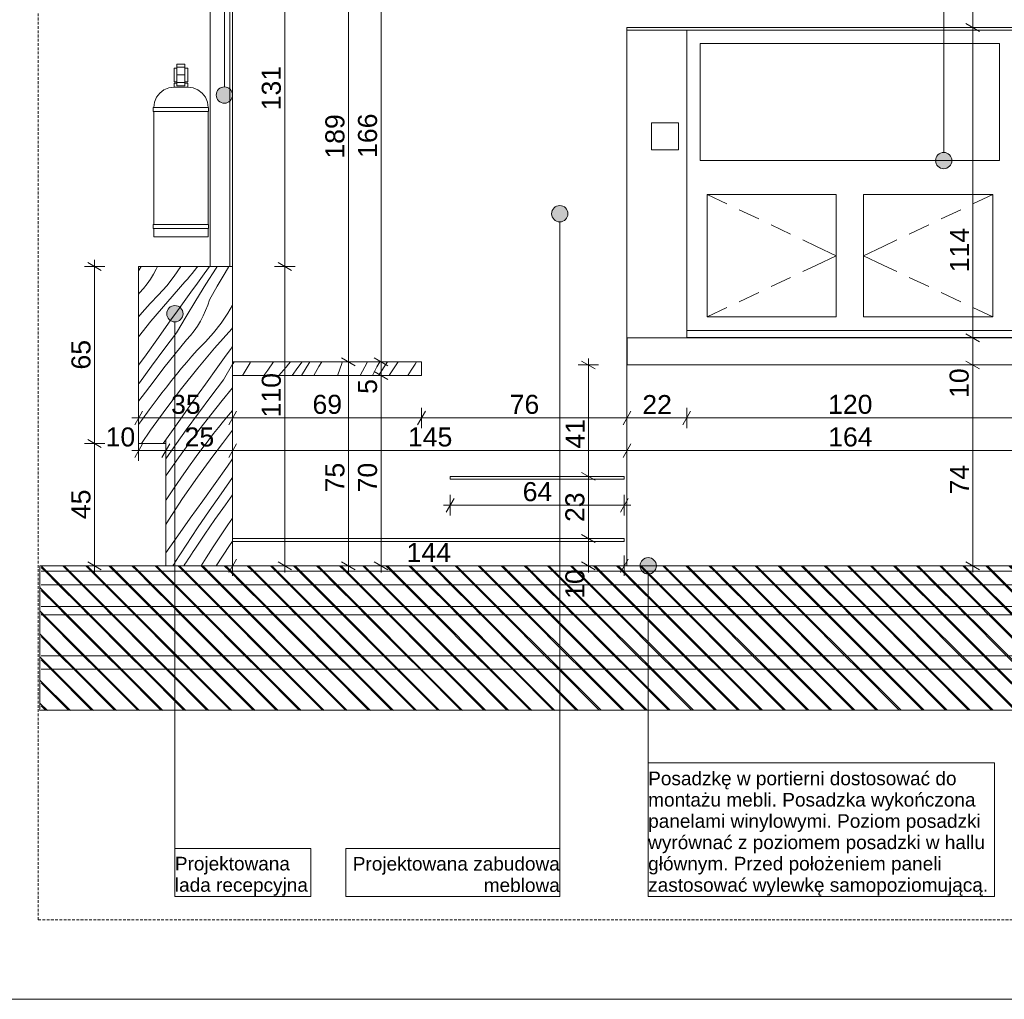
# Model space of a CAD drawing. Extents: x 180 to 5640, y 54 to 2910.
# Tile 2 of 4: x 2249 to 4059, y 60 to 1861. Entities that reach past the tile are written whole.
import ezdxf
from ezdxf.xclip import XClip

# ---------------------------------------------------------------- set-up
doc = ezdxf.new("R2010")
doc.units = 0
doc.header["$MEASUREMENT"] = 0
doc.header["$XCLIPFRAME"] = 0
doc.linetypes.add('Przerywana', pattern=[48, 24, -24])
doc.linetypes.add('Przerywana długa', pattern=[78, 50, -28])
for name, color, linetype in [('220-A Ściany', 7, 'Continuous'), ('320-W Umeblowanie', 7, 'Continuous'), ('370-W Ściany projektowane', 7, 'Continuous'), ('380-W Istniejące elementy_ rury_ skrzynki', 7, 'Continuous'), ('399-W Wymiary i opisy', 7, 'Continuous'), ('460-K Stropy', 7, 'Continuous'), ('810-G Ogólne', 7, 'Continuous'), ('820-G Rysunki Obrazki', 7, 'Continuous'), ('824-G Wypełnienia RŚ', 7, 'Continuous'), ('840-G Znaczniki ogólne', 7, 'Continuous')]:
    doc.layers.add(name, color=color, linetype=linetype)
doc.styles.add('STYL_AUTOMATYCZNY_2', font='arial.ttf')
doc.styles.add('STYL_AUTOMATYCZNY_3', font='arial.ttf')
pattern_1 = [(135, (2540.43, 856.943), (21.2132, 21.2132), [])]

# ---------------------------------------------------------------- blocks, each defined once
blk = doc.blocks.new('*X6')
at = {"layer": '320-W Umeblowanie', "color": 94, "linetype": 'Continuous', "lineweight": 0, "ltscale": 0.5}
for p, q in [((2517.9, 1053.4), (2533.4, 1075.7)), ((2533.4, 1075.7), (2537.8, 1081.9)), ((2541.2, 1055.5), (2560.7, 1082.2)), ((2573.7, 1057.7), (2588.1, 1077)), ((2588.1, 1077), (2591.9, 1081.9)), ((2604.2, 1058.6), (2622, 1081.9)), ((2522.1, 1028.5), (2541.2, 1055.5)), ((2559.5, 1038.1), (2573.7, 1057.7)), ((2576.1, 1019.9), (2604.2, 1058.6)), ((2631.3, 1040.4), (2640.7, 1053.6)), ((2545.7, 1018.3), (2559.5, 1038.1)), ((2608.5, 1008.4), (2631.3, 1040.4)), ((2517.9, 1022.5), (2522.1, 1028.5)), ((2532.1, 998.3), (2545.7, 1018.3)), ((2548.9, 980.6), (2576.1, 1019.9)), ((2619.6, 989.5), (2640.7, 1019.2)), ((2518.9, 978.2), (2532.1, 998.3)), ((2585.7, 976.3), (2608.5, 1008.4)), ((2517.9, 976.7), (2518.9, 978.2)), ((2522.6, 940.6), (2548.9, 980.6)), ((2597.9, 958.2), (2619.6, 989.5)), ((2627.4, 969.3), (2640.7, 987.4)), ((2562.9, 944.2), (2585.7, 976.3)), ((2608.3, 942.3), (2627.4, 969.3)), ((2540.1, 912.2), (2562.9, 944.2)), ((2576.4, 926.6), (2597.9, 958.2)), ((2589.5, 915.1), (2608.3, 942.3)), ((2631.9, 932.1), (2640.7, 944.7)), ((2517.9, 933.1), (2522.6, 940.6)), ((2555.4, 894.8), (2576.4, 926.6)), ((2618.3, 912.1), (2631.9, 932.1)), ((2517.9, 881), (2540.1, 912.2)), ((2571.1, 887.7), (2589.5, 915.1)), ((2605.1, 892), (2618.3, 912.1)), ((2534.6, 862.7), (2555.4, 894.8)), ((2568.1, 883), (2571.1, 887.7)), ((2592.1, 871.6), (2605.1, 892)), ((2610.5, 856.9), (2635.1, 894.4)), ((2635.1, 894.4), (2640.7, 902.5)), ((2556, 864.4), (2559, 869.1)), ((2559, 869.1), (2562, 873.7)), ((2562, 873.7), (2565, 878.4)), ((2565, 878.4), (2568.1, 883)), ((2583.1, 856.9), (2592.1, 871.6)), ((2530.9, 856.9), (2532.1, 858.8)), ((2532.1, 858.8), (2534.6, 862.7)), ((2551.2, 856.9), (2553, 859.7)), ((2553, 859.7), (2556, 864.4))]:
    blk.add_line(p, q, dxfattribs=at)
blk = doc.blocks.new('*X7')
at = {"layer": '320-W Umeblowanie', "color": 94, "linetype": 'Continuous', "lineweight": 0, "ltscale": 0.5}
for p, q in [((2467.9, 1399.3), (2469.1, 1401.2)), ((2469.1, 1401.2), (2472.5, 1406.9)), ((2495.3, 1393), (2500.4, 1402.5)), ((2500.4, 1402.5), (2502.5, 1406.9)), ((2533.2, 1389.1), (2545.6, 1407.4)), ((2562.1, 1389.2), (2566.6, 1394.4)), ((2566.6, 1394.4), (2570.9, 1399.7)), ((2570.9, 1399.7), (2575.2, 1405.1)), ((2575.2, 1405.1), (2576.7, 1406.9)), ((2588.4, 1393.7), (2598.1, 1406.9)), ((2591.7, 1374.6), (2610.3, 1404.1)), ((2610.3, 1404.1), (2612.1, 1406.9)), ((2612.6, 1370.9), (2627, 1395.6)), ((2627, 1395.6), (2633.8, 1406.9)), ((2483.5, 1375.1), (2489.7, 1383.9)), ((2489.7, 1383.9), (2495.3, 1393)), ((2519.6, 1371.5), (2533.2, 1389.1)), ((2521.4, 1343), (2553, 1378.8)), ((2553, 1378.8), (2557.6, 1384)), ((2557.6, 1384), (2562.1, 1389.2)), ((2563.9, 1359.9), (2576.2, 1376.8)), ((2576.2, 1376.8), (2588.4, 1393.7)), ((2467.9, 1356.2), (2469.8, 1358.6)), ((2469.8, 1358.6), (2476.9, 1366.6)), ((2476.9, 1366.6), (2483.5, 1375.1)), ((2504.8, 1355), (2519.6, 1371.5)), ((2551.7, 1342.9), (2563.9, 1359.9)), ((2573.4, 1344.9), (2591.7, 1374.6)), ((2598.5, 1346.1), (2612.6, 1370.9)), ((2489.1, 1339.3), (2504.8, 1355)), ((2490.7, 1306.4), (2521.4, 1343)), ((2539.6, 1325.9), (2551.7, 1342.9)), ((2555.3, 1315), (2573.4, 1344.9)), ((2595.1, 1335.9), (2598.5, 1346.1)), ((2470.1, 1317.4), (2479.5, 1328.4)), ((2479.5, 1328.4), (2489.1, 1339.3)), ((2527.4, 1308.9), (2539.6, 1325.9)), ((2586.6, 1316.2), (2591.1, 1326)), ((2591.1, 1326), (2595.1, 1335.9)), ((2631.8, 1321.2), (2640.7, 1336.3)), ((2467.9, 1314.8), (2470.1, 1317.4)), ((2467.9, 1278), (2490.7, 1306.4)), ((2504.5, 1276.9), (2527.4, 1308.9)), ((2537.4, 1285), (2555.3, 1315)), ((2575.9, 1297.7), (2581.5, 1306.8)), ((2581.5, 1306.8), (2586.6, 1316.2)), ((2619.4, 1302.9), (2631.8, 1321.2)), ((2563.1, 1280.4), (2569.8, 1288.9)), ((2569.8, 1288.9), (2575.9, 1297.7)), ((2591, 1268.7), (2605.8, 1285.3)), ((2605.8, 1285.3), (2619.4, 1302.9)), ((2607.6, 1256.8), (2639.3, 1292.6)), ((2639.3, 1292.6), (2640.7, 1294.2)), ((2481.7, 1244.9), (2504.5, 1276.9)), ((2514.4, 1254.6), (2537.4, 1285)), ((2535.1, 1246.8), (2556.1, 1272.4)), ((2556.1, 1272.4), (2563.1, 1280.4)), ((2575.3, 1253.1), (2591, 1268.7)), ((2491.7, 1224), (2514.4, 1254.6)), ((2565.8, 1242.2), (2575.3, 1253.1)), ((2576.9, 1220.2), (2607.6, 1256.8)), ((2625.8, 1239.7), (2637.9, 1256.7)), ((2637.9, 1256.7), (2640.7, 1260.5)), ((2467.9, 1225.6), (2481.7, 1244.9)), ((2514.6, 1220.9), (2535.1, 1246.8)), ((2547, 1220.1), (2556.3, 1231.2)), ((2556.3, 1231.2), (2565.8, 1242.2)), ((2613.6, 1222.7), (2625.8, 1239.7)), ((2469.3, 1193.1), (2491.7, 1224)), ((2494.4, 1194.8), (2514.6, 1220.9)), ((2537.8, 1208.9), (2547, 1220.1)), ((2547, 1182.8), (2576.9, 1220.2)), ((2590.8, 1190.7), (2613.6, 1222.7)), ((2623.7, 1198.8), (2640.7, 1227.4)), ((2474.5, 1168.4), (2494.4, 1194.8)), ((2519.6, 1186.2), (2528.7, 1197.6)), ((2528.7, 1197.6), (2537.8, 1208.9)), ((2600.6, 1168.4), (2623.7, 1198.8)), ((2467.9, 1191.2), (2469.3, 1193.1)), ((2510.7, 1174.8), (2519.6, 1186.2)), ((2518, 1144.8), (2547, 1182.8)), ((2567.9, 1158.7), (2590.8, 1190.7)), ((2621.4, 1160.6), (2640.7, 1184.2)), ((2467.9, 1159.4), (2474.5, 1168.4)), ((2487.5, 1143.9), (2501.9, 1163.2)), ((2501.9, 1163.2), (2510.7, 1174.8)), ((2545.1, 1126.6), (2567.9, 1158.7)), ((2577.9, 1137.7), (2600.6, 1168.4)), ((2600.8, 1134.7), (2621.4, 1160.6)), ((2473.3, 1124.3), (2487.5, 1143.9)), ((2489.8, 1106.1), (2518, 1144.8)), ((2633.2, 1133.8), (2640.7, 1142.7)), ((2467.9, 1116.7), (2473.3, 1124.3)), ((2522.3, 1094.6), (2545.1, 1126.6)), ((2555.5, 1106.9), (2577.9, 1137.7)), ((2580.6, 1108.6), (2600.8, 1134.7)), ((2614.9, 1111.4), (2624, 1122.6)), ((2624, 1122.6), (2633.2, 1133.8)), ((2473.1, 1081.9), (2489.8, 1106.1)), ((2537.8, 1081.9), (2555.5, 1106.9)), ((2560.7, 1082.2), (2580.6, 1108.6)), ((2605.8, 1100), (2614.9, 1111.4)), ((2633.2, 1096.6), (2640.7, 1106)), ((2513.3, 1081.9), (2522.3, 1094.6)), ((2591.9, 1081.9), (2596.9, 1088.6)), ((2596.9, 1088.6), (2605.8, 1100)), ((2622, 1081.9), (2633.2, 1096.6))]:
    blk.add_line(p, q, dxfattribs=at)
blk = doc.blocks.new('*X9')
at = {"layer": '320-W Umeblowanie', "color": 94, "linetype": 'Continuous', "lineweight": 0, "ltscale": 0.5}
for p, q in [((2641.5, 1228.8), (2643.4, 1231.9)), ((2672.8, 1230), (2673.7, 1231.9)), ((2705.6, 1216.6), (2715.9, 1231.9)), ((2743.3, 1227.3), (2747.1, 1231.9)), ((2760.9, 1221.3), (2768.6, 1231.9)), ((2767.1, 1206.9), (2782.7, 1231.7)), ((2799.4, 1223.2), (2804.7, 1231.9)), ((2841.3, 1229.1), (2842.3, 1231.9)), ((2889, 1231.9), (2884.1, 1222.4)), ((2911.2, 1231.9), (2906.1, 1222.6)), ((2908.7, 1206.9), (2925.3, 1231.9)), ((2930.6, 1210), (2944.8, 1231.9)), ((2976.2, 1227.9), (2978.8, 1231.9)), ((2640.7, 1227.4), (2641.5, 1228.8)), ((2662.1, 1211.5), (2667.7, 1220.6)), ((2667.7, 1220.6), (2672.8, 1230)), ((2698, 1206.9), (2705.6, 1216.6)), ((2730, 1211.6), (2734.5, 1216.7)), ((2734.5, 1216.7), (2739, 1222)), ((2739, 1222), (2743.3, 1227.3)), ((2750.5, 1206.9), (2760.9, 1221.3)), ((2790, 1206.9), (2799.4, 1223.2)), ((2834, 1208.2), (2841.3, 1229.1)), ((2884.1, 1222.4), (2875.2, 1206.9)), ((2898.6, 1208.3), (2901.2, 1213)), ((2901.2, 1213), (2903.7, 1217.8)), ((2903.7, 1217.8), (2906.1, 1222.6)), ((2962.8, 1206.9), (2969, 1216.7)), ((2969, 1216.7), (2976.2, 1227.9)), ((2659, 1206.9), (2662.1, 1211.5)), ((2725.9, 1206.9), (2730, 1211.6)), ((2833.5, 1206.9), (2834, 1208.2)), ((2897.8, 1206.9), (2898.6, 1208.3)), ((2928.6, 1206.9), (2930.6, 1210))]:
    blk.add_line(p, q, dxfattribs=at)
blk = doc.blocks.new('Rysunek_2_2', base_point=(2540.4, 856.9))
at = {"layer": '460-K Stropy', "linetype": 'Continuous', "lineweight": 13}
h = blk.add_hatch(dxfattribs=at)
h.set_pattern_fill('Ściany_istniejące_0002', color=8, style=0, pattern_type=2)
h.set_pattern_definition(pattern_1)
h.paths.add_polyline_path([(2288.8, 846.9), (4527.9, 846.9), (4527.9, 856.9), (2288.8, 856.9)])
h = blk.add_hatch(dxfattribs=at)
h.set_pattern_fill('Ściany_istniejące_0002', color=8, style=0, pattern_type=2)
h.set_pattern_definition(pattern_1)
h.paths.add_polyline_path([(2288.8, 821.9), (4527.9, 821.9), (4527.9, 846.9), (2288.8, 846.9)])
h = blk.add_hatch(dxfattribs=at)
h.set_pattern_fill('Ściany_istniejące_0002', color=8, style=0, pattern_type=2)
h.set_pattern_definition(pattern_1)
h.paths.add_polyline_path([(2288.8, 781.9), (4527.9, 781.9), (4527.9, 821.9), (2288.8, 821.9)])
h = blk.add_hatch(dxfattribs=at)
h.set_pattern_fill('Ściany_istniejące_0002', color=8, style=0, pattern_type=2)
h.set_pattern_definition(pattern_1)
h.paths.add_polyline_path([(2288.8, 766.9), (4527.9, 766.9), (4527.9, 781.9), (2288.8, 781.9)])
h = blk.add_hatch(dxfattribs=at)
h.set_pattern_fill('Ściany_istniejące_0002', color=8, style=0, pattern_type=2)
h.set_pattern_definition(pattern_1)
h.paths.add_polyline_path([(4527.9, 766.9), (2288.8, 766.9), (2288.8, 766.7), (4527.9, 766.7)])
h = blk.add_hatch(dxfattribs=at)
h.set_pattern_fill('Ściany_istniejące_0002', color=8, style=0, pattern_type=2)
h.set_pattern_definition(pattern_1)
h.paths.add_polyline_path([(4527.9, 766.7), (2288.8, 766.7), (2288.8, 691.7), (4675.2, 691.7), (4675.2, 766.7)])
h = blk.add_hatch(dxfattribs=at)
h.set_pattern_fill('Ściany_istniejące_0002', color=8, style=0, pattern_type=2)
h.set_pattern_definition(pattern_1)
h.paths.add_polyline_path([(2288.8, 691.7), (2288.8, 666.7), (4675.2, 666.7), (4675.2, 691.7)])
h = blk.add_hatch(dxfattribs=at)
h.set_pattern_fill('Ściany_istniejące_0002', color=8, style=0, pattern_type=2)
h.set_pattern_definition(pattern_1)
h.paths.add_polyline_path([(2288.8, 666.7), (2288.8, 591.7), (4675.2, 591.7), (4675.2, 666.7)])
at = {"layer": '820-G Rysunki Obrazki', "linetype": 'Continuous', "lineweight": 13}
for points in [[(2610.7, 1722.4), (2611.8, 1716.7), (2615.1, 1711.8), (2619.9, 1708.6), (2625.7, 1707.4), (2631.4, 1708.6), (2636.3, 1711.8), (2639.5, 1716.7), (2640.7, 1722.4), (2639.5, 1728.2), (2636.3, 1733), (2631.4, 1736.3), (2625.7, 1737.4), (2619.9, 1736.3), (2615.1, 1733), (2611.8, 1728.2)], [(3933, 1601.9), (3934.2, 1596.2), (3937.4, 1591.3), (3942.3, 1588.1), (3948, 1586.9), (3953.8, 1588.1), (3958.7, 1591.3), (3961.9, 1596.2), (3963, 1601.9), (3961.9, 1607.7), (3958.7, 1612.5), (3953.8, 1615.8), (3948, 1616.9), (3942.3, 1615.8), (3937.4, 1612.5), (3934.2, 1607.7)], [(3227.2, 1504.2), (3228.3, 1498.4), (3231.6, 1493.6), (3236.5, 1490.3), (3242.2, 1489.2), (3247.9, 1490.3), (3252.8, 1493.6), (3256.1, 1498.4), (3257.2, 1504.2), (3256.1, 1509.9), (3252.8, 1514.8), (3247.9, 1518), (3242.2, 1519.2), (3236.5, 1518), (3231.6, 1514.8), (3228.3, 1509.9)], [(2519.6, 1320.4), (2520.8, 1314.6), (2524, 1309.7), (2528.9, 1306.5), (2534.6, 1305.4), (2540.4, 1306.5), (2545.2, 1309.7), (2548.5, 1314.6), (2549.6, 1320.4), (2548.5, 1326.1), (2545.2, 1331), (2540.4, 1334.2), (2534.6, 1335.4), (2528.9, 1334.2), (2524, 1331), (2520.8, 1326.1)], [(3389.7, 856.9), (3390.9, 851.2), (3394.1, 846.3), (3399, 843.1), (3404.7, 841.9), (3410.5, 843.1), (3415.3, 846.3), (3418.6, 851.2), (3419.7, 856.9), (3418.6, 862.7), (3415.3, 867.5), (3410.5, 870.8), (3404.7, 871.9), (3399, 870.8), (3394.1, 867.5), (3390.9, 862.7)]]:
    blk.add_hatch(color=154, dxfattribs=at).paths.add_polyline_path(points)
at = {"layer": '824-G Wypełnienia RŚ', "linetype": 'Continuous', "lineweight": 13}
h = blk.add_hatch(dxfattribs=at)
h.set_pattern_fill('_Poza_zakresem_opracowan_3D', color=8, style=0, pattern_type=2)
h.set_pattern_definition([(135, (2676.53, 723.674), (21.2132, 21.2132), [])])
h.paths.add_polyline_path([(2286.6, 590.9), (4673.6, 591.7), (4673.6, 1416.9), (4522.9, 1416.9), (4522.9, 856.9), (2286.5, 856.9)])
at = {"layer": '220-A Ściany', "color": 7, "linetype": 'Continuous', "lineweight": 13, "ltscale": 0.5}
for p, q in [((3475.5, 1289.4), (3475.5, 1841.4)), ((3500.5, 1601.9), (3500.5, 1816.9)), ((3500.5, 1816.9), (4050.5, 1816.9)), ((4050.5, 1816.9), (4050.5, 1601.9)), ((4050.5, 1601.9), (3500.5, 1601.9)), ((3513, 1314.4), (3513, 1539.4)), ((3513, 1539.4), (3549.1, 1522.3)), ((3513, 1539.4), (3750.5, 1539.4)), ((3750.5, 1539.4), (3750.5, 1314.4)), ((3800.5, 1314.4), (3800.5, 1539.4)), ((3800.5, 1539.4), (4038, 1539.4)), ((4038, 1539.4), (4001.8, 1522.3)), ((4038, 1539.4), (4038, 1314.4)), ((3571.7, 1511.6), (3607.9, 1494.5)), ((3979.2, 1511.6), (3943.1, 1494.5)), ((3630.5, 1483.8), (3666.6, 1466.7)), ((3920.5, 1483.8), (3884.3, 1466.7)), ((3689.2, 1456), (3714.3, 1444.1)), ((3861.7, 1456), (3836.6, 1444.1)), ((3714.3, 1444.1), (3750.5, 1426.9)), ((3836.6, 1444.1), (3800.5, 1426.9)), ((3714.3, 1409.8), (3750.5, 1426.9)), ((3836.6, 1409.8), (3800.5, 1426.9)), ((3689.2, 1397.9), (3714.3, 1409.8)), ((3861.7, 1397.9), (3836.6, 1409.8)), ((3630.5, 1370.1), (3666.6, 1387.2)), ((3920.5, 1370.1), (3884.3, 1387.2)), ((3571.7, 1342.3), (3607.9, 1359.4)), ((3979.2, 1342.3), (3943.1, 1359.4)), ((3513, 1314.4), (3549.1, 1331.6)), ((4038, 1314.4), (4001.8, 1331.6)), ((3750.5, 1314.4), (3513, 1314.4)), ((4038, 1314.4), (3800.5, 1314.4)), ((4075.5, 1289.4), (3475.5, 1289.4)), ((3475.5, 1276.9), (3475.5, 1289.4)), ((4075.5, 1276.9), (3475.5, 1276.9))]:
    blk.add_line(p, q, dxfattribs=at)
at = {"layer": '320-W Umeblowanie', "color": 94, "linetype": 'Continuous', "lineweight": 0, "ltscale": 0.5}
for p, q in [((2635.7, 2061.8), (2635.7, 1406.9)), ((2640.7, 1406.9), (2640.7, 2061.8)), ((3365.7, 1841.4), (3365.7, 1846.4)), ((4185.7, 1846.4), (3365.7, 1846.4)), ((3365.7, 1841.4), (3365.7, 856.9)), ((3365.7, 1841.4), (4185.7, 1841.4)), ((2467.9, 1406.9), (2467.9, 1081.9)), ((2640.7, 1406.9), (2467.9, 1406.9)), ((2640.7, 1406.9), (2640.7, 1081.9)), ((3365.9, 1226.1), (3365.9, 1276.1)), ((3365.9, 1276.1), (4185.7, 1276.1)), ((2640.5, 1231.9), (2640.5, 1206.9)), ((2988, 1231.9), (2640.5, 1231.9)), ((2988, 1231.9), (2988, 1206.9)), ((3365.9, 1226.1), (4185.7, 1226.1)), ((2988, 1206.9), (2640.5, 1206.9)), ((2517.9, 1081.9), (2467.9, 1081.9)), ((2517.9, 1081.9), (2517.9, 856.9)), ((2640.7, 1081.9), (2640.7, 856.9)), ((3040.7, 1016.4), (3040.7, 1021.4)), ((3040.7, 1021.4), (3360.7, 1021.4)), ((3040.7, 1016.4), (3360.7, 1016.4)), ((3360.7, 1016.4), (3360.7, 1021.4)), ((2640.7, 906.9), (3360.7, 906.9)), ((3360.7, 901.9), (3360.7, 906.9)), ((2640.7, 901.9), (3360.7, 901.9)), ((2640.7, 856.9), (2517.9, 856.9))]:
    blk.add_line(p, q, dxfattribs=at)
at = {"layer": '370-W Ściany projektowane', "color": 94, "linetype": 'Continuous', "lineweight": 0, "ltscale": 0.5}
blk.add_line((2599.4, 1406.9), (2599.4, 2061.8), dxfattribs=at)
at = {"layer": '380-W Istniejące elementy_ rury_ skrzynki', "color": 150, "linetype": 'Continuous', "lineweight": 15, "ltscale": 0.5}
for p, q in [((2538.2, 1773.5), (2538.2, 1779.4)), ((2538.2, 1779.4), (2553.2, 1779.4)), ((2553.2, 1773.5), (2553.2, 1779.4)), ((2533.2, 1771.9), (2533.2, 1771.5)), ((2533.2, 1771.9), (2538.2, 1771.9)), ((2533.2, 1771.5), (2533.2, 1770.3)), ((2533.2, 1770.3), (2533.2, 1768.3)), ((2533.2, 1768.3), (2533.2, 1765.7)), ((2533.2, 1765.7), (2533.2, 1762.7)), ((2533.2, 1762.7), (2533.2, 1759.4)), ((2533.2, 1759.4), (2533.2, 1756.2)), ((2533.2, 1756.2), (2533.2, 1753.2)), ((2538.2, 1769.8), (2538.2, 1773.5)), ((2538.2, 1773.5), (2553.2, 1773.5)), ((2538.2, 1766.7), (2538.2, 1769.8)), ((2538.2, 1764.1), (2538.2, 1766.7)), ((2538.2, 1762.1), (2538.2, 1764.1)), ((2538.2, 1760.6), (2538.2, 1762.1)), ((2538.2, 1759.7), (2538.2, 1760.6)), ((2538.2, 1759.6), (2538.2, 1759.7)), ((2538.2, 1759.6), (2553.2, 1759.6)), ((2538.2, 1759.3), (2538.2, 1759.2)), ((2538.2, 1759.3), (2553.2, 1759.3)), ((2538.2, 1759.2), (2538.2, 1758.3)), ((2538.2, 1758.3), (2538.2, 1756.8)), ((2538.2, 1756.8), (2538.2, 1754.8)), ((2553.2, 1769.8), (2553.2, 1773.5)), ((2553.2, 1771.9), (2558.2, 1771.9)), ((2553.2, 1766.7), (2553.2, 1769.8)), ((2553.2, 1764.1), (2553.2, 1766.7)), ((2553.2, 1762.1), (2553.2, 1764.1)), ((2553.2, 1760.6), (2553.2, 1762.1)), ((2553.2, 1759.7), (2553.2, 1760.6)), ((2553.2, 1759.6), (2553.2, 1759.7)), ((2553.2, 1759.3), (2553.2, 1759.2)), ((2553.2, 1759.2), (2553.2, 1758.3)), ((2553.2, 1758.3), (2553.2, 1756.8)), ((2553.2, 1756.8), (2553.2, 1754.8)), ((2558.2, 1771.9), (2558.2, 1771.5)), ((2558.2, 1771.5), (2558.2, 1770.3)), ((2558.2, 1770.3), (2558.2, 1768.3)), ((2558.2, 1768.3), (2558.2, 1765.7)), ((2558.2, 1765.7), (2558.2, 1762.7)), ((2558.2, 1762.7), (2558.2, 1759.4)), ((2558.2, 1759.4), (2558.2, 1756.2)), ((2558.2, 1756.2), (2558.2, 1753.2)), ((2533.2, 1753.2), (2533.2, 1750.6)), ((2533.2, 1750.6), (2533.2, 1748.6)), ((2533.2, 1748.6), (2533.2, 1747.4)), ((2533.2, 1747.4), (2533.2, 1746.9)), ((2533.2, 1746.9), (2538.2, 1746.9)), ((2533.2, 1744.4), (2533.2, 1736.9)), ((2533.2, 1744.4), (2533.7, 1744.4)), ((2533.7, 1744.4), (2534.9, 1744.4)), ((2534.9, 1744.4), (2536.9, 1744.4)), ((2536.9, 1744.4), (2538.2, 1744.4)), ((2538.2, 1754.8), (2538.2, 1752.2)), ((2538.2, 1752.2), (2538.2, 1749.1)), ((2538.2, 1749.1), (2538.2, 1745.4)), ((2538.2, 1745.4), (2538.2, 1739.5)), ((2538.2, 1745.4), (2553.2, 1745.4)), ((2538.2, 1739.5), (2553.2, 1739.5)), ((2553.2, 1754.8), (2553.2, 1752.2)), ((2553.2, 1752.2), (2553.2, 1749.1)), ((2553.2, 1749.1), (2553.2, 1745.4)), ((2553.2, 1746.9), (2558.2, 1746.9)), ((2553.2, 1745.4), (2553.2, 1739.5)), ((2553.2, 1744.4), (2554.6, 1744.4)), ((2554.6, 1744.4), (2556.6, 1744.4)), ((2556.6, 1744.4), (2557.8, 1744.4)), ((2557.8, 1744.4), (2558.2, 1744.4)), ((2558.2, 1753.2), (2558.2, 1750.6)), ((2558.2, 1750.6), (2558.2, 1748.6)), ((2558.2, 1748.6), (2558.2, 1747.4)), ((2558.2, 1747.4), (2558.2, 1746.9)), ((2558.2, 1744.4), (2558.2, 1736.9)), ((2506.7, 1726), (2500.8, 1718.2)), ((2514.5, 1731.9), (2506.7, 1726)), ((2523.5, 1735.7), (2514.5, 1731.9)), ((2533.2, 1736.9), (2523.5, 1735.7)), ((2533.2, 1736.9), (2533.7, 1736.9)), ((2533.7, 1736.9), (2534.9, 1736.9)), ((2534.9, 1736.9), (2536.9, 1736.9)), ((2536.9, 1736.9), (2539.5, 1736.9)), ((2539.5, 1736.9), (2542.5, 1736.9)), ((2542.5, 1736.9), (2545.7, 1736.9)), ((2545.7, 1736.9), (2549, 1736.9)), ((2549, 1736.9), (2552, 1736.9)), ((2552, 1736.9), (2554.6, 1736.9)), ((2554.6, 1736.9), (2556.6, 1736.9)), ((2556.6, 1736.9), (2557.8, 1736.9)), ((2557.8, 1736.9), (2558.2, 1736.9)), ((2558.2, 1736.9), (2568, 1735.7)), ((2568, 1735.7), (2577, 1731.9)), ((2577, 1731.9), (2584.8, 1726)), ((2584.8, 1726), (2590.7, 1718.2)), ((2497, 1709.2), (2495.7, 1699.4)), ((2500.8, 1718.2), (2497, 1709.2)), ((2590.7, 1718.2), (2594.5, 1709.2)), ((2594.5, 1709.2), (2595.7, 1699.4)), ((2494.7, 1699.4), (2494.7, 1691.9)), ((2494.7, 1699.4), (2496.5, 1699.4)), ((2494.7, 1691.9), (2496.5, 1691.9)), ((2495.7, 1691.9), (2495.7, 1484.4)), ((2496.5, 1699.4), (2501.6, 1699.4)), ((2496.5, 1691.9), (2501.6, 1691.9)), ((2501.6, 1699.4), (2509.7, 1699.4)), ((2501.6, 1691.9), (2509.7, 1691.9)), ((2509.7, 1699.4), (2520.2, 1699.4)), ((2509.7, 1691.9), (2520.2, 1691.9)), ((2520.2, 1699.4), (2532.5, 1699.4)), ((2520.2, 1691.9), (2532.5, 1691.9)), ((2532.5, 1699.4), (2545.7, 1699.4)), ((2532.5, 1691.9), (2545.7, 1691.9)), ((2545.7, 1699.4), (2558.9, 1699.4)), ((2545.7, 1691.9), (2558.9, 1691.9)), ((2558.9, 1699.4), (2571.2, 1699.4)), ((2558.9, 1691.9), (2571.2, 1691.9)), ((2571.2, 1699.4), (2581.8, 1699.4)), ((2571.2, 1691.9), (2581.8, 1691.9)), ((2581.8, 1699.4), (2589.9, 1699.4)), ((2581.8, 1691.9), (2589.9, 1691.9)), ((2589.9, 1699.4), (2595, 1699.4)), ((2589.9, 1691.9), (2595, 1691.9)), ((2595, 1699.4), (2596.7, 1699.4)), ((2595, 1691.9), (2596.7, 1691.9)), ((2595.7, 1691.9), (2595.7, 1484.4)), ((2596.7, 1699.4), (2596.7, 1691.9)), ((2494.7, 1484.4), (2494.7, 1476.9)), ((2494.7, 1484.4), (2496.5, 1484.4)), ((2496.5, 1484.4), (2501.6, 1484.4)), ((2501.6, 1484.4), (2509.7, 1484.4)), ((2509.7, 1484.4), (2520.2, 1484.4)), ((2520.2, 1484.4), (2532.5, 1484.4)), ((2532.5, 1484.4), (2545.7, 1484.4)), ((2545.7, 1484.4), (2558.9, 1484.4)), ((2558.9, 1484.4), (2571.2, 1484.4)), ((2571.2, 1484.4), (2581.8, 1484.4)), ((2581.8, 1484.4), (2589.9, 1484.4)), ((2589.9, 1484.4), (2595, 1484.4)), ((2595, 1484.4), (2596.7, 1484.4)), ((2596.7, 1484.4), (2596.7, 1476.9)), ((2494.7, 1476.9), (2496.5, 1476.9)), ((2495.7, 1476.9), (2495.7, 1461.9)), ((2496.5, 1476.9), (2501.6, 1476.9)), ((2501.6, 1476.9), (2509.7, 1476.9)), ((2509.7, 1476.9), (2520.2, 1476.9)), ((2520.2, 1476.9), (2532.5, 1476.9)), ((2532.5, 1476.9), (2545.7, 1476.9)), ((2545.7, 1476.9), (2558.9, 1476.9)), ((2558.9, 1476.9), (2571.2, 1476.9)), ((2571.2, 1476.9), (2581.8, 1476.9)), ((2581.8, 1476.9), (2589.9, 1476.9)), ((2589.9, 1476.9), (2595, 1476.9)), ((2595, 1476.9), (2596.7, 1476.9)), ((2595.7, 1476.9), (2595.7, 1461.9)), ((2495.7, 1461.9), (2497.4, 1461.9)), ((2497.4, 1461.9), (2502.4, 1461.9)), ((2502.4, 1461.9), (2510.4, 1461.9)), ((2510.4, 1461.9), (2520.7, 1461.9)), ((2520.7, 1461.9), (2532.8, 1461.9)), ((2532.8, 1461.9), (2545.7, 1461.9)), ((2545.7, 1461.9), (2558.7, 1461.9)), ((2558.7, 1461.9), (2570.7, 1461.9)), ((2570.7, 1461.9), (2581.1, 1461.9)), ((2581.1, 1461.9), (2589, 1461.9)), ((2589, 1461.9), (2594, 1461.9)), ((2594, 1461.9), (2595.7, 1461.9))]:
    blk.add_line(p, q, dxfattribs=at)
at = {"layer": '380-W Istniejące elementy_ rury_ skrzynki', "color": 94, "linetype": 'Continuous', "lineweight": 0, "ltscale": 0.5}
for p, q in [((3410.5, 1671.5), (3460.5, 1671.5)), ((3410.5, 1671.5), (3410.5, 1621.5)), ((3460.5, 1671.5), (3460.5, 1621.5)), ((3410.5, 1621.5), (3460.5, 1621.5))]:
    blk.add_line(p, q, dxfattribs=at)
at = {"layer": '399-W Wymiary i opisy', "color": 154, "linetype": 'Continuous', "lineweight": 13, "ltscale": 0.5}
for p, q in [((2853.7, 1231.9), (2853.7, 2176.8)), ((2736.8, 1406.9), (2736.8, 2061.8)), ((2913.7, 1231.9), (2913.7, 2061.8)), ((4001.3, 1846.4), (4001.3, 2061.8)), ((4020.1, 1846.4), (3982.6, 1846.4)), ((3988.8, 1853.7), (4013.8, 1839.2)), ((4001.3, 1276.1), (4001.3, 1846.4)), ((2399.4, 1399.7), (2374.4, 1414.2)), ((2386.9, 1406.9), (2386.9, 1419.2)), ((2724.3, 1414.2), (2749.3, 1399.7)), ((2405.7, 1406.9), (2368.2, 1406.9)), ((2386.9, 1081.9), (2386.9, 1406.9)), ((2755.5, 1406.9), (2718, 1406.9)), ((2736.8, 856.9), (2736.8, 1406.9)), ((4020.1, 1276.1), (3982.6, 1276.1)), ((3988.8, 1283.3), (4013.8, 1268.9)), ((4001.3, 1226.1), (4001.3, 1276.1)), ((2872.4, 1231.9), (2834.9, 1231.9)), ((2841.2, 1239.2), (2866.2, 1224.7)), ((2853.7, 856.9), (2853.7, 1231.9)), ((2932.4, 1231.9), (2894.9, 1231.9)), ((2901.2, 1239.2), (2926.2, 1224.7)), ((2913.7, 1206.9), (2913.7, 1231.9)), ((3307.4, 1218.9), (3282.4, 1233.3)), ((3294.9, 1226.1), (3294.9, 1238.3)), ((3988.8, 1233.3), (4013.8, 1218.9)), ((2901.2, 1214.2), (2926.2, 1199.7)), ((3313.6, 1226.1), (3276.1, 1226.1)), ((3294.9, 1021.4), (3294.9, 1226.1)), ((4020.1, 1226.1), (3982.6, 1226.1)), ((4001.3, 856.9), (4001.3, 1226.1)), ((2932.4, 1206.9), (2894.9, 1206.9)), ((2913.7, 856.9), (2913.7, 1206.9)), ((2475.1, 1141.3), (2460.7, 1116.3)), ((2467.9, 1110), (2467.9, 1147.5)), ((2647.9, 1141.3), (2633.5, 1116.3)), ((2640.7, 1110), (2640.7, 1147.5)), ((2995.2, 1141.3), (2980.7, 1116.3)), ((2988, 1110), (2988, 1147.5)), ((3372.9, 1141.3), (3358.5, 1116.3)), ((3365.7, 1110), (3365.7, 1147.5)), ((3482.7, 1141.3), (3468.3, 1116.3)), ((3475.5, 1110), (3475.5, 1147.5)), ((2455.7, 1128.8), (2467.9, 1128.8)), ((2467.9, 1128.8), (2640.7, 1128.8)), ((2640.7, 1128.8), (2988, 1128.8)), ((2988, 1128.8), (3365.7, 1128.8)), ((3365.7, 1128.8), (3475.5, 1128.8)), ((3475.5, 1128.8), (4075.5, 1128.8)), ((2374.4, 1089.2), (2399.4, 1074.7)), ((2467.9, 1050), (2467.9, 1087.5)), ((2517.9, 1050), (2517.9, 1087.5)), ((2640.7, 1050), (2640.7, 1087.5)), ((3365.7, 1050), (3365.7, 1087.5)), ((2405.7, 1081.9), (2368.2, 1081.9)), ((2386.9, 856.9), (2386.9, 1081.9)), ((2455.7, 1068.8), (2467.9, 1068.8)), ((2475.1, 1081.3), (2460.7, 1056.3)), ((2467.9, 1068.8), (2517.9, 1068.8)), ((2525.1, 1081.3), (2510.7, 1056.3)), ((2517.9, 1068.8), (2640.7, 1068.8)), ((2647.9, 1081.3), (2633.5, 1056.3)), ((2640.7, 1068.8), (3365.7, 1068.8)), ((3372.9, 1081.3), (3358.5, 1056.3)), ((3365.7, 1068.8), (4185.7, 1068.8)), ((3313.6, 1021.4), (3276.1, 1021.4)), ((3282.4, 1028.7), (3307.4, 1014.2)), ((3294.9, 906.9), (3294.9, 1021.4)), ((3047.9, 980.8), (3033.5, 955.8)), ((3040.7, 949.6), (3040.7, 987.1)), ((3353.5, 955.8), (3367.9, 980.8)), ((3360.7, 949.6), (3360.7, 987.1)), ((3028.5, 968.3), (3040.7, 968.3)), ((3040.7, 968.3), (3360.7, 968.3)), ((3360.7, 968.3), (3372.9, 968.3)), ((3313.6, 906.9), (3276.1, 906.9)), ((3282.4, 914.2), (3307.4, 899.7)), ((3294.9, 856.9), (3294.9, 906.9)), ((2647.9, 869.4), (2633.5, 844.4)), ((2640.7, 838.2), (2640.7, 875.7)), ((3353.5, 844.4), (3367.9, 869.4)), ((3360.7, 838.2), (3360.7, 875.7)), ((2405.7, 856.9), (2368.2, 856.9)), ((2374.4, 864.2), (2399.4, 849.7)), ((2386.9, 844.7), (2386.9, 856.9)), ((2628.5, 856.9), (2640.7, 856.9)), ((2640.7, 856.9), (3360.7, 856.9)), ((2755.5, 856.9), (2718, 856.9)), ((2724.3, 864.2), (2749.3, 849.7)), ((2736.8, 844.7), (2736.8, 856.9)), ((2872.4, 856.9), (2834.9, 856.9)), ((2841.2, 864.2), (2866.2, 849.7)), ((2853.7, 844.7), (2853.7, 856.9)), ((2932.4, 856.9), (2894.9, 856.9)), ((2901.2, 864.2), (2926.2, 849.7)), ((2913.7, 844.7), (2913.7, 856.9)), ((3313.6, 856.9), (3276.1, 856.9)), ((3282.4, 864.2), (3307.4, 849.7)), ((3294.9, 844.7), (3294.9, 856.9)), ((3360.7, 856.9), (3372.9, 856.9)), ((4020.1, 856.9), (3982.6, 856.9)), ((3988.8, 864.2), (4013.8, 849.7)), ((4001.3, 844.7), (4001.3, 856.9))]:
    blk.add_line(p, q, dxfattribs=at)
at = {"layer": '460-K Stropy', "color": 7, "linetype": 'Continuous', "lineweight": 13, "ltscale": 0.5}
for p, q in [((2517.9, 856.9), (2288.8, 856.9)), ((4522.9, 856.9), (2640.7, 856.9)), ((4527.9, 846.9), (2288.8, 846.9)), ((4527.9, 821.9), (2288.8, 821.9)), ((4527.9, 781.9), (2288.8, 781.9)), ((4527.9, 766.7), (2288.8, 766.7)), ((4675.2, 691.7), (2288.8, 691.7)), ((4675.2, 666.7), (2288.8, 666.7)), ((4675.2, 591.7), (2288.8, 591.7))]:
    blk.add_line(p, q, dxfattribs=at)
at = {"layer": '460-K Stropy', "color": 7, "linetype": 'Przerywana', "lineweight": 13, "ltscale": 0.5}
blk.add_line((4527.9, 766.9), (2288.8, 766.9), dxfattribs=at)
at = {"layer": '820-G Rysunki Obrazki', "color": 154, "linetype": 'Continuous', "lineweight": 13, "ltscale": 0.5}
for p, q in [((3948, 1616.9), (3948, 2539.4)), ((2625.7, 1737.4), (2625.7, 2460.8)), ((3242.2, 1489.2), (3242.2, 248.8)), ((2534.6, 1305.4), (2534.6, 248.8)), ((3404.7, 841.9), (3404.7, 248.8)), ((4041.5, 494.5), (3404.7, 494.5)), ((3404.7, 494.5), (3404.7, 248.8)), ((4041.5, 248.8), (4041.5, 494.5)), ((2784.8, 337.4), (2534.6, 337.4)), ((2534.6, 337.4), (2534.6, 248.8)), ((2784.8, 248.8), (2784.8, 337.4)), ((3242.2, 337.4), (2849.1, 337.4)), ((2849.1, 337.4), (2849.1, 248.8)), ((3242.2, 248.8), (3242.2, 337.4)), ((2534.6, 248.8), (2784.8, 248.8)), ((2534.6, 248.8), (2784.8, 248.8)), ((2849.1, 248.8), (3242.2, 248.8)), ((3242.2, 248.8), (2849.1, 248.8)), ((3404.7, 248.8), (4041.5, 248.8)), ((3404.7, 248.8), (4041.5, 248.8))]:
    blk.add_line(p, q, dxfattribs=at)
for centre in [(2625.7, 1722.4), (3948, 1601.9), (3242.2, 1504.2), (2534.6, 1320.4), (3404.7, 856.9)]:
    blk.add_circle(centre, 15, dxfattribs=at)
at = {"layer": '824-G Wypełnienia RŚ', "color": 7, "linetype": 'Continuous', "lineweight": 13, "ltscale": 0.5, "flags": 128}
blk.add_lwpolyline([(2286.6, 590.9), (4673.6, 591.7), (4673.6, 1416.9), (4522.9, 1416.9), (4522.9, 856.9), (2286.5, 856.9)], close=True, dxfattribs=at)
at = {"color": 7, "linetype": 'Continuous', "lineweight": 13, "ltscale": 0.5}
for name in ['*X7', '*X9', '*X6']:
    blk.add_blockref(name, (0, 0), dxfattribs=at)
at = {"layer": '399-W Wymiary i opisy', "color": 154, "linetype": 'Continuous', "lineweight": 13, "char_height": 35, "attachment_point": 7, "rotation": 90, "style": 'STYL_AUTOMATYCZNY_2'}
for s, insert, width in [('\\A1;{\\pql;\\fArial|b0|i0|c238|p0;\\W1.000000;131}', (2729.8, 1694.3), 80.086), ('\\A1;{\\pql;\\fArial|b0|i0|c238|p0;\\W1.000000;166}', (2906.7, 1606.8), 80.086), ('\\A1;{\\pql;\\fArial|b0|i0|c238|p0;\\W1.000000;189}', (2846.7, 1605.5), 80.086), ('\\A1;{\\pql;\\fArial|b0|i0|c238|p0;\\W1.000000;114}', (3994.3, 1396.5), 76.524), ('\\A1;{\\pql;\\fArial|b0|i0|c238|p0;\\W1.000000;65}', (2379.9, 1217.7), 53.391), ('\\A1;{\\pql;\\fArial|b0|i0|c238|p0;\\W1.000000;10}', (3994.3, 1165.5), 53.391), ('\\A1;{\\pql;\\fArial|b0|i0|c238|p0;\\W1.000000;110}', (2729.8, 1129.7), 76.524), ('\\A1;{\\pql;\\fArial|b0|i0|c238|p0;\\W1.000000;5}', (2906.7, 1173), 26.695), ('\\A1;{\\pql;\\fArial|b0|i0|c238|p0;\\W1.000000;41}', (3287.9, 1072.5), 53.391), ('\\A1;{\\pql;\\fArial|b0|i0|c238|p0;\\W1.000000;75}', (2846.7, 991.9), 53.391), ('\\A1;{\\pql;\\fArial|b0|i0|c238|p0;\\W1.000000;70}', (2906.7, 991.9), 53.391), ('\\A1;{\\pql;\\fArial|b0|i0|c238|p0;\\W1.000000;74}', (3994.3, 988.1), 53.391), ('\\A1;{\\pql;\\fArial|b0|i0|c238|p0;\\W1.000000;45}', (2379.9, 942.7), 53.391), ('\\A1;{\\pql;\\fArial|b0|i0|c238|p0;\\W1.000000;23}', (3287.9, 937.5), 53.391), ('\\A1;{\\pql;\\fArial|b0|i0|c238|p0;\\W1.000000;10}', (3287.9, 796.3), 53.391)]:
    blk.add_mtext(s, dxfattribs=dict(at, insert=insert, width=width))
at = {"layer": '399-W Wymiary i opisy', "color": 154, "linetype": 'Continuous', "lineweight": 13, "char_height": 35, "attachment_point": 7, "style": 'STYL_AUTOMATYCZNY_2'}
for s, insert, width in [('\\A1;{\\pql;\\fArial|b0|i0|c238|p0;\\W1.000000;35}', (2527.6, 1135.8), 53.391), ('\\A1;{\\pql;\\fArial|b0|i0|c238|p0;\\W1.000000;69}', (2787.6, 1135.8), 53.391), ('\\A1;{\\pql;\\fArial|b0|i0|c238|p0;\\W1.000000;76}', (3150.1, 1135.8), 53.391), ('\\A1;{\\pql;\\fArial|b0|i0|c238|p0;\\W1.000000;22}', (3393.9, 1135.8), 53.391), ('\\A1;{\\pql;\\fArial|b0|i0|c238|p0;\\W1.000000;120}', (3735.4, 1135.8), 80.086), ('\\A1;{\\pql;\\fArial|b0|i0|c238|p0;\\W1.000000;10}', (2407.3, 1075.8), 53.391), ('\\A1;{\\pql;\\fArial|b0|i0|c238|p0;\\W1.000000;25}', (2552.6, 1075.8), 53.391), ('\\A1;{\\pql;\\fArial|b0|i0|c238|p0;\\W1.000000;145}', (2963.1, 1075.8), 80.086), ('\\A1;{\\pql;\\fArial|b0|i0|c238|p0;\\W1.000000;164}', (3735.6, 1075.8), 80.086), ('\\A1;{\\pql;\\fArial|b0|i0|c238|p0;\\W1.000000;64}', (3174, 975.3), 53.391), ('\\A1;{\\pql;\\fArial|b0|i0|c238|p0;\\W1.000000;144}', (2960.6, 863.9), 80.086)]:
    blk.add_mtext(s, dxfattribs=dict(at, insert=insert, width=width))
at = {"layer": '820-G Rysunki Obrazki', "color": 154, "linetype": 'Continuous', "lineweight": 13, "insert": (3404.7, 250.2), "char_height": 25, "width": 626.745, "attachment_point": 7, "line_spacing_factor": 0.939544, "style": 'STYL_AUTOMATYCZNY_3'}
blk.add_mtext('\\A1;{\\pql;\\fArial|b0|i0|c238|p0;\\W1.000000;Posadzkę w portierni dostosować do montażu mebli. Posadzka wykończona panelami winylowymi. Poziom posadzki wyrównać z poziomem posadzki w hallu głównym. Przed położeniem paneli zastosować wylewkę samopoziomującą. }', dxfattribs=at)
at = {"layer": '820-G Rysunki Obrazki', "color": 154, "linetype": 'Continuous', "lineweight": 13, "char_height": 25, "style": 'STYL_AUTOMATYCZNY_3'}
for s, insert, attachment_point, line_spacing_factor in [('\\A1;{\\pql;\\fArial|b0|i0|c238|p0;\\W1.000000;Projektowana \\P\\pql;\\fArial|b0|i0|c238|p0;\\W1.000000;lada recepcyjna}', (2534.6, 250.2), 7, 0.940384), ('\\A1;{\\pqr;\\fArial|b0|i0|c238|p0;\\W1.000000;Projektowana zabudowa \\P\\pqr;\\fArial|b0|i0|c238|p0;\\W1.000000;meblowa}', (3242.2, 257), 9, 0.942898)]:
    blk.add_mtext(s, dxfattribs=dict(at, insert=insert, attachment_point=attachment_point, line_spacing_factor=line_spacing_factor))

msp = doc.modelspace()

# ---------------------------------------------------------------- linework, layer by layer
at = {"layer": '810-G Ogólne', "color": 7, "linetype": 'Continuous', "lineweight": 13, "ltscale": 0.1}
msp.add_line((4640, 60), (180, 60), dxfattribs=at)
at = {"layer": '840-G Znaczniki ogólne', "color": 8, "linetype": 'Przerywana długa', "lineweight": 13, "ltscale": 0.1}
msp.add_lwpolyline([(2283, 2720.8), (4675.2, 2720.8), (4675.2, 206), (2283, 206)], close=True, dxfattribs=at)

# ---------------------------------------------------------------- block references
at = {"layer": '820-G Rysunki Obrazki', "color": 7, "linetype": 'Continuous', "lineweight": 13, "ltscale": 0.1}
ref = msp.add_blockref('Rysunek_2_2', (2540.4, 856.9), dxfattribs=at)
XClip(ref).set_block_clipping_path([(2282.9966476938, 205.9574740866), (4675.1696846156, 2720.7959230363)])

doc.saveas('drawing.dxf')
